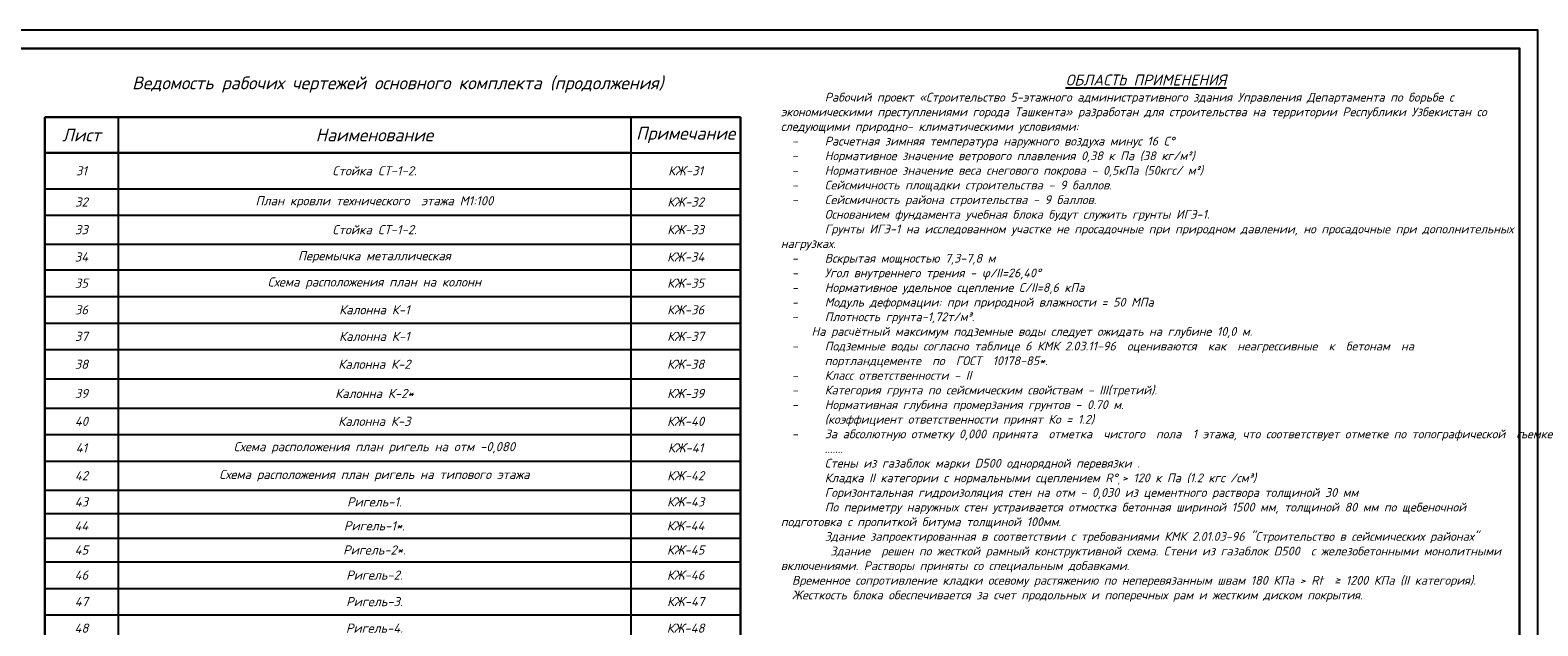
# Model space of a CAD drawing. Header units: millimetres. Extents: x -33345 to 4712671, y -3392 to 121473.
# Tile 7 of 256: x 90716 to 131888, y 70221 to 86501. Entities that reach past the tile are written whole.
import ezdxf

# ---------------------------------------------------------------- set-up
doc = ezdxf.new("R2010")
doc.units = ezdxf.units.MM
doc.layers.add('0.25', color=7, linetype='Continuous', lineweight=25)
doc.layers.add('010_Листы', color=7, linetype='Continuous')
doc.styles.add('ISOCPEUR', font='isocpeui.ttf', dxfattribs={"height": 300})

# ---------------------------------------------------------------- blocks, each defined once
blk = doc.blocks.new('*U146')
at = {"layer": '0.25', "color": 5, "linetype": 'Continuous', "lineweight": 25, "ltscale": 100}
blk.add_lwpolyline([(-63500, 0), (0, 0), (0, 42000), (-63500, 42000), (-63500, 0)], dxfattribs=at)
at = {"layer": '0.25', "color": 7, "linetype": 'Continuous', "lineweight": 30, "ltscale": 100}
blk.add_lwpolyline([(-61500, 500), (-500, 500), (-500, 41500), (-61500, 41500), (-61500, 500)], dxfattribs=at)
blk = doc.blocks.new('*T2643')
at = {"color": 0, "lineweight": 30, "transparency": 16777216}
for p, q in [((0, 0), (19000, 0)), ((0, 0), (0, -34995)), ((19000, 0), (19000, -34995)), ((0, -975), (16000, -975)), ((0, -34995), (19000, -34995))]:
    blk.add_line(p, q, dxfattribs=at)
at = {"color": 0, "linetype": 'ByBlock', "lineweight": -2, "transparency": 16777216}
for p, q in [((2000, 0), (2000, -34659)), ((16000, 0), (16000, -4174)), ((16000, -975), (19000, -975)), ((0, -1956), (19000, -1956)), ((0, -2682), (19000, -2682)), ((0, -3471), (19000, -3471)), ((0, -4174), (19000, -4174)), ((0, -4903), (19000, -4903)), ((16000, -4903), (16000, -6354)), ((0, -5628), (19000, -5628)), ((0, -6354), (19000, -6354)), ((0, -7153), (19000, -7153)), ((16000, -7153), (16000, -8676)), ((0, -7950), (19000, -7950)), ((0, -8676), (19000, -8676)), ((0, -9401), (19000, -9401)), ((0, -10197), (19000, -10197)), ((0, -10830), (19000, -10830)), ((0, -11507), (19000, -11507)), ((0, -12152), (19000, -12152)), ((0, -12877), (19000, -12877)), ((0, -13603), (19000, -13603)), ((16000, -13603), (16000, -14328)), ((0, -14328), (19000, -14328)), ((0, -15054), (19000, -15054)), ((16000, -15054), (16000, -16505)), ((0, -15779), (19000, -15779)), ((0, -16505), (19000, -16505)), ((0, -17230), (19000, -17230)), ((0, -17955), (19000, -17955)), ((0, -18681), (19000, -18681)), ((0, -19406), (19000, -19406)), ((0, -20132), (19000, -20132)), ((0, -20857), (19000, -20857)), ((0, -21583), (19000, -21583)), ((16000, -21583), (16000, -22308)), ((0, -22308), (19000, -22308)), ((0, -23034), (19000, -23034)), ((0, -23759), (19000, -23759)), ((0, -24484), (19000, -24484)), ((0, -25210), (19000, -25210)), ((0, -25935), (19000, -25935)), ((0, -26661), (19000, -26661)), ((0, -27386), (19000, -27386)), ((16000, -27386), (16000, -28837)), ((0, -28112), (19000, -28112)), ((0, -28837), (19000, -28837)), ((0, -29563), (19000, -29563)), ((0, -30288), (19000, -30288)), ((16000, -30288), (16000, -33208)), ((0, -31032), (19000, -31032)), ((0, -31758), (19000, -31758)), ((0, -32483), (19000, -32483)), ((0, -33208), (19000, -33208)), ((0, -33934), (19000, -33934)), ((0, -34659), (19000, -34659))]:
    blk.add_line(p, q, dxfattribs=at)
at = {"color": 0, "lineweight": -2, "transparency": 16777216}
for p, q in [((16000, -4174), (16000, -4903)), ((16000, -6354), (16000, -7153)), ((16000, -8676), (16000, -13603)), ((16000, -14328), (16000, -15054)), ((16000, -16505), (16000, -21583)), ((16000, -22308), (16000, -27386)), ((16000, -28837), (16000, -30288)), ((16000, -33208), (16000, -34659))]:
    blk.add_line(p, q, dxfattribs=at)
at = {"color": 0, "lineweight": 25, "transparency": 16777216, "char_height": 350, "attachment_point": 5, "style": 'ISOCPEUR'}
for s, insert, width in [('{\\C256;Лист}', (1000, -488), 1997.66), ('{\\C256;Наименование}', (9000, -488), 13997.66), ('{\\fISOCPEUR|b0|i1|c204|p34;\\C256;Примечание}', (17500, -488), 2997.66)]:
    blk.add_mtext(s, dxfattribs=dict(at, insert=insert, width=width))
at = {"lineweight": 25, "transparency": 16777216, "char_height": 250, "attachment_point": 5, "style": 'ISOCPEUR'}
for s, insert, width in [('31', (1000, -1466), 1997.66), ('{\\C0;Cтойка CТ-1-2.}', (9000, -1466), 13997.66), ('КЖ-31', (17500, -1466), 2997.66), ('32', (1000, -2319), 1997.66), ('План кровли технического  этажа M1:100', (9000, -2319), 13997.66), ('КЖ-32', (17500, -2319), 2997.66), ('33', (1000, -3076), 1997.66), ('{\\C0;Cтойка CТ-1-2.}', (9000, -3076), 13997.66), ('КЖ-33', (17500, -3076), 2997.66), ('34', (1000, -3822), 1997.66), ('Перемычка металлическая', (9000, -3822), 13997.66), ('КЖ-34', (17500, -3822), 2997.66), ('35', (1000, -4538), 1997.66), ('{\\C0;Схема \\C7;расположения \\C0;план на колонн }', (9000, -4538), 13997.66), ('КЖ-35', (17500, -4538), 2997.66), ('36', (1000, -5266), 1997.66), ('{\\C0;Калонна К-1}', (9000, -5266), 13997.66), ('КЖ-36', (17500, -5266), 2997.66), ('37', (1000, -5991), 1997.66), ('{\\C0;Калонна К-1}', (9000, -5991), 13997.66), ('КЖ-37', (17500, -5991), 2997.66), ('38', (1000, -6753), 1997.66), ('{\\C0;Калонна К-2}', (9000, -6753), 13997.66), ('КЖ-38', (17500, -6753), 2997.66), ('39', (1000, -7552), 1997.66), ('{\\C0;Калонна К-2*}', (9000, -7552), 13997.66), ('КЖ-39', (17500, -7552), 2997.66), ('40', (1000, -8313), 1997.66), ('{\\C0;Калонна К-3}', (9000, -8313), 13997.66), ('КЖ-40', (17500, -8313), 2997.66), ('41', (1000, -9039), 1997.66), ('{\\C0;Схема \\C7;расположения \\C0;план ригель на отм -0,080  }', (9000, -9039), 13997.66), ('КЖ-41', (17500, -9039), 2997.66), ('42', (1000, -9799), 1997.66), ('{\\C0;Схема \\C7;расположения \\C0;план ригель на типового этажа   }', (9000, -9799), 13997.66), ('КЖ-42', (17500, -9799), 2997.66), ('43', (1000, -10514), 1997.66), ('Ригель-1. ', (9000, -10514), 13997.66), ('КЖ-43', (17500, -10514), 2997.66), ('44', (1000, -11168), 1997.66), ('Ригель-1*. ', (9000, -11168), 13997.66), ('КЖ-44', (17500, -11168), 2997.66), ('45', (1000, -11829), 1997.66), ('Ригель-2*. ', (9000, -11829), 13997.66), ('КЖ-45', (17500, -11829), 2997.66), ('46', (1000, -12515), 1997.66), ('Ригель-2. ', (9000, -12515), 13997.66), ('КЖ-46', (17500, -12515), 2997.66), ('47', (1000, -13240), 1997.66), ('Ригель-3. ', (9000, -13240), 13997.66), ('КЖ-47', (17500, -13240), 2997.66), ('48', (1000, -13965), 1997.66), ('Ригель-4. ', (9000, -13965), 13997.66), ('КЖ-48', (17500, -13965), 2997.66), ('49', (1000, -14691), 1997.66), ('Ригель-5', (9000, -14691), 13997.66), ('КЖ-49', (17500, -14691), 2997.66), ('50', (1000, -15416), 1997.66), ('{\\C0;Схема \\C7;расположения \\C0;план ригель на отм +20,900   }', (9000, -15416), 13997.66), ('КЖ-50', (17500, -15416), 2997.66), ('51', (1000, -16142), 1997.66), ('Ригель-6', (9000, -16142), 13997.66), ('КЖ-51', (17500, -16142), 2997.66), ('52', (1000, -16867), 1997.66), ('Ригель-7', (9000, -16867), 13997.66), ('КЖ-52', (17500, -16867), 2997.66), ('53', (1000, -17593), 1997.66), ('{\\C0;Схема \\C7;расположения \\C0;план перекрытия  на отм -0,080  }', (9000, -17593), 13997.66), ('КЖ-53', (17500, -17593), 2997.66), ('54', (1000, -18318), 1997.66), ('{\\C0;Схема \\C7;расположения \\C0;план перекрытия на типового этажа   }', (9000, -18318), 13997.66), ('КЖ-54', (17500, -18318), 2997.66), ('55', (1000, -19044), 1997.66), ('{\\C0;Развёртка стен по оси "В" }', (9000, -19044), 13997.66), ('КЖ-55', (17500, -19044), 2997.66), ('56', (1000, -19769), 1997.66), ('{\\C0;Развёртка стен по оси "А" }', (9000, -19769), 13997.66), ('КЖ-56', (17500, -19769), 2997.66), ('57', (1000, -20495), 1997.66), ('{\\C0;Развёртка стен по оси "1" }', (9000, -20495), 13997.66), ('КЖ-57', (17500, -20495), 2997.66), ('58', (1000, -21220), 1997.66), ('Узель', (9000, -21220), 13997.66), ('КЖ-58', (17500, -21220), 2997.66), ('59', (1000, -21945), 1997.66), ('{\\C0;Схема \\C7;расположения \\C0;план на колонн и диафрагма  }', (9000, -21945), 13997.66), ('КЖ-59', (17500, -21945), 2997.66), ('60', (1000, -22671), 1997.66), ('Диафрагма-1', (9000, -22671), 13997.66), ('КЖ-60', (17500, -22671), 2997.66), ('61', (1000, -23396), 1997.66), ('Диафрагма-2', (9000, -23396), 13997.66), ('КЖ-61', (17500, -23396), 2997.66), ('62', (1000, -24122), 1997.66), ('Диафрагма-3', (9000, -24122), 13997.66), ('КЖ-62', (17500, -24122), 2997.66), ('63', (1000, -24847), 1997.66), ('Диафрагма-4', (9000, -24847), 13997.66), ('КЖ-63', (17500, -24847), 2997.66), ('64', (1000, -25573), 1997.66), ('Диафрагма-5', (9000, -25573), 13997.66), ('КЖ-64', (17500, -25573), 2997.66), ('65', (1000, -26298), 1997.66), ('Диафрагма-6', (9000, -26298), 13997.66), ('КЖ-65', (17500, -26298), 2997.66), ('66', (1000, -27024), 1997.66), ('Диафрагма-7', (9000, -27024), 13997.66), ('КЖ-66', (17500, -27024), 2997.66), ('67', (1000, -27749), 1997.66), ('{\\C7;Схема расположения элементов ЛШ-1.  }', (9000, -27749), 13997.66), ('КЖ-67', (17500, -27749), 2997.66), ('68', (1000, -28474), 1997.66), ('{\\C7;Схема расположения элементов \\Pлестницы Л-1 на отм -4.850;  M1:100   }', (9000, -28474), 13997.66), ('КЖ-68', (17500, -28474), 2997.66), ('69', (1000, -29200), 1997.66), ('{\\C0;Схема \\C7;расположения \\C0;план ферм  на отм +20,900   }', (9000, -29200), 13997.66), ('КЖ-69', (17500, -29200), 2997.66), ('70', (1000, -29925), 1997.66), ('{\\C0;Геометрическая схема фермы Фермы Ф-1 \\fTimes New Roman|b0|i0|c204|p18; }', (9000, -29925), 13997.66), ('КЖ-70', (17500, -29925), 2997.66), ('Крыльцо №1. Сечения 1-1. Сетка С-1. Ограждения ОГ-1. Спецификация ОГ-1. Спецификация.', (9000, -30660), 13997.66), ('71', (1000, -30660), 1997.66), ('КЖ-71', (17500, -30660), 2997.66), ('72', (1000, -31395), 1997.66), ('Козырек Кз-1. Сечения 1-1. Узел-А. Экран Э-1 и Э-2. Спецификация.', (9000, -31395), 13997.66), ('КЖ-72', (17500, -31395), 2997.66), ('73', (1000, -32120), 1997.66), ('{\\C0;Спецификация к пожарная лестница ПЛ-1}', (9000, -32120), 13997.66), ('КЖ-73', (17500, -32120), 2997.66), ('74', (1000, -32846), 1997.66), ('План крица КПП', (9000, -32846), 13997.66), ('КЖ-74', (17500, -32846), 2997.66), ('75', (1000, -33571), 1997.66), ('План фрагмент КПП', (9000, -33571), 13997.66), ('КЖ-75', (17500, -33571), 2997.66), ('76', (1000, -34297), 1997.66), ('План пандус', (9000, -34297), 13997.66), ('КЖ-76', (17500, -34297), 2997.66)]:
    blk.add_mtext(s, dxfattribs=dict(at, insert=insert, width=width))

msp = doc.modelspace()

# ---------------------------------------------------------------- block references
msp.add_blockref('*T2643', (91116.177, 84123.897))
at = {"layer": '010_Листы', "ltscale": 100, "transparency": 33554687}
msp.add_blockref('*U146', (131888.406, 44501.326), dxfattribs=at)

# ---------------------------------------------------------------- texts
at = {"transparency": 33554687, "insert": (100754.644, 85011.185), "char_height": 350, "width": 19000, "attachment_point": 5, "style": 'ISOCPEUR'}
msp.add_mtext('Ведомость рабочих чертежей основного комплекта (продолжения)', dxfattribs=at)
at = {"insert": (111214.543, 85288.15), "char_height": 300, "width": 19946.58472, "attachment_point": 1, "style": 'ISOCPEUR'}
msp.add_mtext('\\pxsm1,qc;{\\LОБЛАСТЬ ПРИМЕНЕНИЯ}\\P\\ps*,ql;{\\H0.8x;^IРабочий проект «Строительство 5-этажного административного здания Управления Департамента по борьбе с экономическими преступлениями города Ташкента» разработан для строительства на территории Республики Узбекистан со следующими природно- климатическими условиями:\\P\\pi-3,l4,sm1,q*,t4;-^IРасчетная зимняя температура наружного воздуха минус 16 С°\\P-^IНормативное значение ветрового плавления 0,38 к Па (38 кг/м²) \\P-^IНормативное значение веса снегового покрова - 0,5кПа (50кгс/ м²)\\P-^IСейсмичность площадки строительства - 9 баллов.\\P-^IСейсмичность района строительства - 9 баллов.\\P\\pi0,l0,tz;^IОснованием фундамента учебная блока будут служить грунты ИГЭ-1.\\P^IГрунты ИГЭ-1 на исследованном участке не просадочные при природном давлении, но просадочные при дополнительных нагрузках.\\P\\pi-3,l4,t4;-^IВскрытая мощностью 7,3-7,8 м  \\P-^IУгол внутреннего трения - φ/II=26,40°\\P-^IНормативное удельное сцепление С/II=8,6 кПа\\P-^IМодуль деформации: при природной влажности = 50 МПа\\P-^IПлотность грунта-1,72т/м³.\\P\\pi1.775,l0,qj,tz;  На расчётный максимум подземные воды следует ожидать на глубине 10,0 м.\\P\\pi-3,l4,q*,t4;-^IПодземные воды согласно таблице 6 КМК 2.03.11-96  оцениваются  как  неагрессивные  к  бетонам  на  портландцементе  по  ГОСТ  10178-85*.\\P-^IКласс ответственности - II\\P-^IКатегория грунта по сейсмическим свойствам - III(третий).\\P-^IНормативная глубина промерзания грунтов - 0.70 м.\\P\\pi0,l0,tz;^I(коэффициент ответственности принят Ко = 1.2)\\P\\pi-3,l4,t4;-^IЗа абсолютную отметку 0,000 принята  отметка  чистого  пола  1 этажа, что соответствует отметке по топографической  съемке .......\\P\\pi0,l0,tz;^IСтены из газаблок марки D500 однорядной перевязки .\\P^IКладка II категории с нормальными сцеплением R°\\fArial|b0|i1|c0|p34;ˌ\\fISOCPEUR|b0|i1|c204|p34;> 120 к Па (1.2 кгс /см³)  \\P ^IГоризонтальная гидроизоляция стен на отм - 0,030 из цементного раствора толщиной 30 мм\\P ^IПо периметру наружных стен устраивается отмостка бетонная шириной 1500 мм, толщиной 80 мм по щебеночной подготовка с пропиткой битума толщиной 100мм. \\P^IЗдание запроектированная в соответствии с требованиями КМК 2.01.03-96 "Строительство в сейсмических районах"\\P^I\\A1; Здание  решен по жесткой рамный конструктивной схема. Стени из газаблок \\A0;D500\\A1;  с железобетонными монолитными включениями. Растворы приняты со специальным добавками.\\P  Временное сопротивление кладки осевому растяжению по неперевязанным швам 180 КПа > Rt  ≥ 1200 КПа (II категория).\\P  Жесткость блока обеспечивается за счет продольных и поперечных рам и жестким диском покрытия. \\H1.25x;\\P }', dxfattribs=at)

doc.saveas('drawing.dxf')
